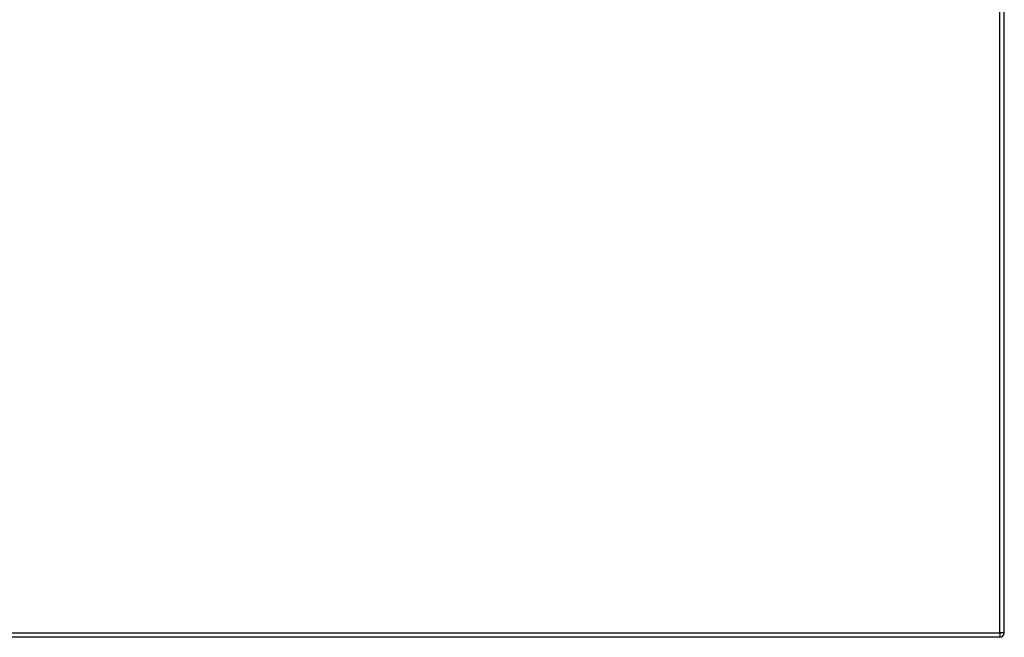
# Model space of a CAD drawing. Header units: inches. Extents: x 11 to 342, y 26 to 169.
# Tile 106 of 149: x 162 to 183, y 85 to 99. Entities that reach past the tile are written whole.
import ezdxf

# ---------------------------------------------------------------- set-up
doc = ezdxf.new("R2010")
doc.units = ezdxf.units.IN
doc.header["$MEASUREMENT"] = 0
doc.layers.add('Visible Edges(ANSI)', color=7, linetype='Continuous', lineweight=25)
doc.layers.add('Visible Tangent Edges(ANSI)', color=7, linetype='Continuous', lineweight=25)

msp = doc.modelspace()

# ---------------------------------------------------------------- linework, layer by layer
at = {"layer": 'Visible Edges(ANSI)'}
for p, q in [((182.991, 85.143), (182.991, 111.863)), ((182.892, 85.044), (111.287, 85.044))]:
    msp.add_line(p, q, dxfattribs=at)
msp.add_arc((182.892, 85.143), 0.099, 270, 0, dxfattribs=at)
at = {"layer": 'Visible Tangent Edges(ANSI)'}
for p, q in [((182.892, 85.143), (182.892, 111.863)), ((111.287, 85.143), (182.892, 85.143)), ((182.892, 85.143), (182.892, 85.044)), ((182.991, 85.143), (182.892, 85.143))]:
    msp.add_line(p, q, dxfattribs=at)

doc.saveas('drawing.dxf')
